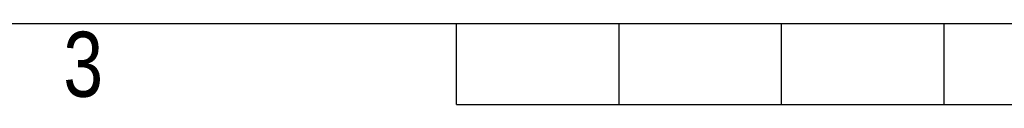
# Model space of a CAD drawing. Header units: millimetres. Extents: x 0 to 420, y 0 to 297.
# Tile 5 of 60: x 130 to 193, y 0 to 5. Entities that reach past the tile are written whole.
import ezdxf

# ---------------------------------------------------------------- set-up
doc = ezdxf.new("R2010")
doc.units = ezdxf.units.MM
doc.layers.add('CARTIGLIO', color=140, linetype='Continuous')
doc.styles.add('SLDTEXTSTYLE2', font='TXT', dxfattribs={"width": 0.821468})

msp = doc.modelspace()

# ---------------------------------------------------------------- linework, layer by layer
at = {"layer": 'CARTIGLIO', "linetype": 'Continuous'}
for p, q in [((5.18012, 5.171), (414.8274, 5.171)), ((158.2616, -0.00321), (158.2616, 5.171)), ((168.61003, -0.00321), (168.61003, 5.171)), ((178.95846, -0.00321), (178.95846, 5.171)), ((189.30689, -0.00321), (189.30689, 5.171)), ((158.2616, -0.00321), (261.74592, -0.00321))]:
    msp.add_line(p, q, dxfattribs=at)

# ---------------------------------------------------------------- texts
at = {"layer": 'CARTIGLIO', "insert": (134.49186, 4.63707), "char_height": 4.13937, "attachment_point": 2, "style": 'SLDTEXTSTYLE2'}
msp.add_mtext('3', dxfattribs=at)

doc.saveas('drawing.dxf')
